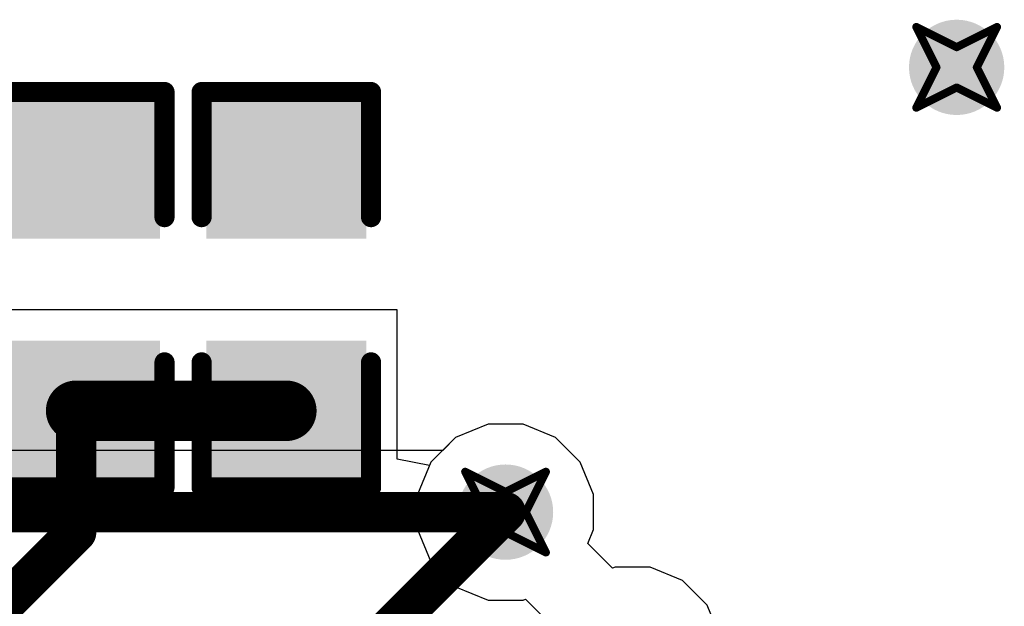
# Model space of a CAD drawing. Header units: inches. Extents: x -0.03 to 9.71, y 0 to 4.44.
# Tile 108 of 118: x 3.43 to 3.67, y 2.09 to 2.24. Entities that reach past the tile are written whole.
import ezdxf

# ---------------------------------------------------------------- set-up
doc = ezdxf.new("R2010")
doc.units = ezdxf.units.IN
doc.header["$MEASUREMENT"] = 0
for name, color, linetype in [('Bottom Layer', 5, 'Continuous'), ('Drill Drawing', 1, 'Continuous'), ('Layer 1', 16, 'Continuous'), ('Layer 2', 76, 'Continuous'), ('Top Layer', 1, 'Continuous'), ('Top Overlay', 2, 'Continuous'), ('Top Paste', 8, 'Continuous'), ('Top Solder', 216, 'Continuous'), ('Via Holes', 16, 'Continuous')]:
    doc.layers.add(name, color=color, linetype=linetype)

# ---------------------------------------------------------------- blocks, each defined once
blk = doc.blocks.new('C___0603_129')
at = {"layer": 'Top Layer'}
for points in [[(-0.015, 0.0175), (-0.015, -0.0175), (-0.045, -0.0175), (-0.045, 0.0175)], [(0.045, 0.0175), (0.045, -0.0175), (0.015, -0.0175), (0.015, 0.0175)]]:
    blk.add_hatch(color=1, dxfattribs=at).paths.add_polyline_path(points)
at = {"layer": 'Top Paste'}
for points in [[(-0.015, 0.0175), (-0.015, -0.0175), (-0.045, -0.0175), (-0.045, 0.0175)], [(0.045, 0.0175), (0.045, -0.0175), (0.015, -0.0175), (0.015, 0.0175)]]:
    blk.add_hatch(color=8, dxfattribs=at).paths.add_polyline_path(points)
at = {"layer": 'Top Solder'}
for points in [[(-0.01264, 0.01986), (-0.01264, -0.01986), (-0.04736, -0.01986), (-0.04736, 0.01986)], [(0.04736, 0.01986), (0.04736, -0.01986), (0.01264, -0.01986), (0.01264, 0.01986)]]:
    blk.add_hatch(color=216, dxfattribs=at).paths.add_polyline_path(points)
at = {"layer": 'Top Overlay', "const_width": 0.005}
for points in [[(-0.018, 0.021), (-0.049, 0.021)], [(-0.049, -0.021), (-0.049, 0.021)], [(0.049, 0.021), (0.018, 0.021)], [(0.049, -0.021), (0.049, 0.021)], [(-0.018, -0.021), (-0.049, -0.021)], [(0.049, -0.021), (0.018, -0.021)]]:
    blk.add_lwpolyline(points, dxfattribs=at)
at = {"layer": 'Top Overlay', "const_width": 0.0025}
for points in [[(-0.05025, 0.021, 1), (-0.04775, 0.021, 1)], [(-0.05025, 0.021, 1), (-0.04775, 0.021, 1)], [(-0.01925, 0.021, 1), (-0.01675, 0.021, 1)], [(0.01675, 0.021, 1), (0.01925, 0.021, 1)], [(0.04775, 0.021, 1), (0.05025, 0.021, 1)], [(0.04775, 0.021, 1), (0.05025, 0.021, 1)], [(-0.05025, -0.021, 1), (-0.04775, -0.021, 1)], [(-0.05025, -0.021, 1), (-0.04775, -0.021, 1)], [(-0.01925, -0.021, 1), (-0.01675, -0.021, 1)], [(0.01675, -0.021, 1), (0.01925, -0.021, 1)], [(0.04775, -0.021, 1), (0.05025, -0.021, 1)], [(0.04775, -0.021, 1), (0.05025, -0.021, 1)]]:
    blk.add_lwpolyline(points, format="xyb", close=True, dxfattribs=at)
blk = doc.blocks.new('C___0603_130')
at = {"layer": 'Top Layer'}
for points in [[(-0.015, 0.0175), (-0.015, -0.0175), (-0.045, -0.0175), (-0.045, 0.0175)], [(0.045, 0.0175), (0.045, -0.0175), (0.015, -0.0175), (0.015, 0.0175)]]:
    blk.add_hatch(color=1, dxfattribs=at).paths.add_polyline_path(points)
at = {"layer": 'Top Paste'}
for points in [[(-0.015, 0.0175), (-0.015, -0.0175), (-0.045, -0.0175), (-0.045, 0.0175)], [(0.045, 0.0175), (0.045, -0.0175), (0.015, -0.0175), (0.015, 0.0175)]]:
    blk.add_hatch(color=8, dxfattribs=at).paths.add_polyline_path(points)
at = {"layer": 'Top Solder'}
for points in [[(-0.01264, 0.01986), (-0.01264, -0.01986), (-0.04736, -0.01986), (-0.04736, 0.01986)], [(0.04736, 0.01986), (0.04736, -0.01986), (0.01264, -0.01986), (0.01264, 0.01986)]]:
    blk.add_hatch(color=216, dxfattribs=at).paths.add_polyline_path(points)
at = {"layer": 'Top Overlay', "const_width": 0.005}
for points in [[(-0.018, 0.021), (-0.049, 0.021)], [(-0.049, -0.021), (-0.049, 0.021)], [(0.049, 0.021), (0.018, 0.021)], [(0.049, -0.021), (0.049, 0.021)], [(-0.018, -0.021), (-0.049, -0.021)], [(0.049, -0.021), (0.018, -0.021)]]:
    blk.add_lwpolyline(points, dxfattribs=at)
at = {"layer": 'Top Overlay', "const_width": 0.0025}
for points in [[(-0.05025, 0.021, 1), (-0.04775, 0.021, 1)], [(-0.05025, 0.021, 1), (-0.04775, 0.021, 1)], [(-0.01925, 0.021, 1), (-0.01675, 0.021, 1)], [(0.01675, 0.021, 1), (0.01925, 0.021, 1)], [(0.04775, 0.021, 1), (0.05025, 0.021, 1)], [(0.04775, 0.021, 1), (0.05025, 0.021, 1)], [(-0.05025, -0.021, 1), (-0.04775, -0.021, 1)], [(-0.05025, -0.021, 1), (-0.04775, -0.021, 1)], [(-0.01925, -0.021, 1), (-0.01675, -0.021, 1)], [(0.01675, -0.021, 1), (0.01925, -0.021, 1)], [(0.04775, -0.021, 1), (0.05025, -0.021, 1)], [(0.04775, -0.021, 1), (0.05025, -0.021, 1)]]:
    blk.add_lwpolyline(points, format="xyb", close=True, dxfattribs=at)

msp = doc.modelspace()

# ---------------------------------------------------------------- hatches: boundary and pattern name
at = {"layer": 'Bottom Layer'}
h = msp.add_hatch(color=5, dxfattribs=at)
edge = h.paths.add_edge_path()
edge.add_arc((3.66142, 2.22441), 0.01181, 0, 360)
h = msp.add_hatch(color=5, dxfattribs=at)
edge = h.paths.add_edge_path()
edge.add_arc((3.54961, 2.11417), 0.01181, 0, 360)
at = {"layer": 'Layer 1'}
h = msp.add_hatch(color=16, dxfattribs=at)
edge = h.paths.add_edge_path()
edge.add_arc((3.66142, 2.22441), 0.01181, 0, 360)
h = msp.add_hatch(color=16, dxfattribs=at)
edge = h.paths.add_edge_path()
edge.add_arc((3.54961, 2.11417), 0.01181, 0, 360)
at = {"layer": 'Layer 2'}
h = msp.add_hatch(color=76, dxfattribs=at)
edge = h.paths.add_edge_path()
edge.add_arc((3.66142, 2.22441), 0.01181, 0, 360)
h = msp.add_hatch(color=76, dxfattribs=at)
edge = h.paths.add_edge_path()
edge.add_arc((3.54961, 2.11417), 0.01181, 0, 360)
at = {"layer": 'Top Layer'}
h = msp.add_hatch(color=1, dxfattribs=at)
edge = h.paths.add_edge_path()
edge.add_arc((3.66142, 2.22441), 0.01181, 0, 360)
h = msp.add_hatch(color=1, dxfattribs=at)
edge = h.paths.add_edge_path()
edge.add_arc((3.54961, 2.11417), 0.01181, 0, 360)
at = {"layer": 'Via Holes'}
h = msp.add_hatch(color=7, dxfattribs=at)
edge = h.paths.add_edge_path()
edge.add_arc((3.66142, 2.22441), 0.00591, 0, 360)
h = msp.add_hatch(color=7, dxfattribs=at)
edge = h.paths.add_edge_path()
edge.add_arc((3.54961, 2.11417), 0.00591, 0, 360)

# ---------------------------------------------------------------- linework, layer by layer
at = {"layer": 'Bottom Layer'}
for p, q in [((3.54527, 2.13598), (3.53725, 2.13266)), ((3.55394, 2.13598), (3.54527, 2.13598)), ((3.56196, 2.13266), (3.55394, 2.13598)), ((3.53725, 2.13266), (3.53405, 2.12947)), ((3.5681, 2.12653), (3.56196, 2.13266)), ((3.53405, 2.12947), (2.36516, 2.12947)), ((3.57142, 2.11851), (3.5681, 2.12653)), ((3.57142, 2.10984), (3.57142, 2.11851)), ((3.57, 2.10641), (3.57142, 2.10984)), ((3.57612, 2.10029), (3.57, 2.10641)), ((3.57676, 2.10055), (3.57612, 2.10029)), ((3.58544, 2.10055), (3.57676, 2.10055)), ((3.59346, 2.09723), (3.58544, 2.10055)), ((3.59959, 2.0911), (3.59346, 2.09723)), ((3.60291, 2.08308), (3.59959, 2.0911))]:
    msp.add_line(p, q, dxfattribs=at)
at = {"layer": 'Bottom Layer', "const_width": 0.01}
msp.add_lwpolyline([(2.34961, 2.11417), (3.54961, 2.11417)], dxfattribs=at)
at = {"layer": 'Bottom Layer', "const_width": 0.005}
msp.add_lwpolyline([(3.54711, 2.11417, 1), (3.55211, 2.11417, 1)], format="xyb", close=True, dxfattribs=at)
at = {"layer": 'Drill Drawing', "const_width": 0.002}
for points in [[(3.65142, 2.23441), (3.66142, 2.22941)], [(3.65142, 2.23441), (3.65642, 2.22441)], [(3.66142, 2.22941), (3.67142, 2.23441)], [(3.66642, 2.22441), (3.67142, 2.23441)], [(3.65142, 2.21441), (3.65642, 2.22441)], [(3.66642, 2.22441), (3.67142, 2.21441)], [(3.65142, 2.21441), (3.66142, 2.21941)], [(3.66142, 2.21941), (3.67142, 2.21441)], [(3.53961, 2.12417), (3.54961, 2.11917)], [(3.53961, 2.12417), (3.54461, 2.11417)], [(3.54961, 2.11917), (3.55961, 2.12417)], [(3.55461, 2.11417), (3.55961, 2.12417)], [(3.53961, 2.10417), (3.54461, 2.11417)], [(3.55461, 2.11417), (3.55961, 2.10417)], [(3.53961, 2.10417), (3.54961, 2.10917)], [(3.54961, 2.10917), (3.55961, 2.10417)]]:
    msp.add_lwpolyline(points, dxfattribs=at)
at = {"layer": 'Drill Drawing', "const_width": 0.001}
for points in [[(3.65092, 2.23441, 1), (3.65192, 2.23441, 1)], [(3.65092, 2.23441, 1), (3.65192, 2.23441, 1)], [(3.67092, 2.23441, 1), (3.67192, 2.23441, 1)], [(3.67092, 2.23441, 1), (3.67192, 2.23441, 1)], [(3.66092, 2.22941, 1), (3.66192, 2.22941, 1)], [(3.66092, 2.22941, 1), (3.66192, 2.22941, 1)], [(3.65592, 2.22441, 1), (3.65692, 2.22441, 1)], [(3.65592, 2.22441, 1), (3.65692, 2.22441, 1)], [(3.66592, 2.22441, 1), (3.66692, 2.22441, 1)], [(3.66592, 2.22441, 1), (3.66692, 2.22441, 1)], [(3.66092, 2.21941, 1), (3.66192, 2.21941, 1)], [(3.66092, 2.21941, 1), (3.66192, 2.21941, 1)], [(3.65092, 2.21441, 1), (3.65192, 2.21441, 1)], [(3.65092, 2.21441, 1), (3.65192, 2.21441, 1)], [(3.67092, 2.21441, 1), (3.67192, 2.21441, 1)], [(3.67092, 2.21441, 1), (3.67192, 2.21441, 1)], [(3.53911, 2.12417, 1), (3.54011, 2.12417, 1)], [(3.53911, 2.12417, 1), (3.54011, 2.12417, 1)], [(3.55911, 2.12417, 1), (3.56011, 2.12417, 1)], [(3.55911, 2.12417, 1), (3.56011, 2.12417, 1)], [(3.54911, 2.11917, 1), (3.55011, 2.11917, 1)], [(3.54911, 2.11917, 1), (3.55011, 2.11917, 1)], [(3.54411, 2.11417, 1), (3.54511, 2.11417, 1)], [(3.54411, 2.11417, 1), (3.54511, 2.11417, 1)], [(3.55411, 2.11417, 1), (3.55511, 2.11417, 1)], [(3.55411, 2.11417, 1), (3.55511, 2.11417, 1)], [(3.54911, 2.10917, 1), (3.55011, 2.10917, 1)], [(3.54911, 2.10917, 1), (3.55011, 2.10917, 1)], [(3.53911, 2.10417, 1), (3.54011, 2.10417, 1)], [(3.53911, 2.10417, 1), (3.54011, 2.10417, 1)], [(3.55911, 2.10417, 1), (3.56011, 2.10417, 1)], [(3.55911, 2.10417, 1), (3.56011, 2.10417, 1)]]:
    msp.add_lwpolyline(points, format="xyb", close=True, dxfattribs=at)
at = {"layer": 'Layer 1'}
for p, q in [((3.54527, 2.13598), (3.53725, 2.13266)), ((3.55394, 2.13598), (3.54527, 2.13598)), ((3.56196, 2.13266), (3.55394, 2.13598)), ((3.53725, 2.13266), (3.53112, 2.12653)), ((3.5681, 2.12653), (3.56196, 2.13266)), ((3.53112, 2.12653), (3.5278, 2.11851)), ((3.57142, 2.11851), (3.5681, 2.12653)), ((3.5278, 2.11851), (3.5278, 2.10984)), ((3.57142, 2.10984), (3.57142, 2.11851)), ((3.5278, 2.10984), (3.53112, 2.10182)), ((3.57, 2.10641), (3.57142, 2.10984)), ((3.57612, 2.10029), (3.57, 2.10641)), ((3.53112, 2.10182), (3.53725, 2.09568)), ((3.57676, 2.10055), (3.57612, 2.10029)), ((3.58544, 2.10055), (3.57676, 2.10055)), ((3.59346, 2.09723), (3.58544, 2.10055)), ((3.59959, 2.0911), (3.59346, 2.09723)), ((3.53725, 2.09568), (3.54527, 2.09236)), ((3.54527, 2.09236), (3.55394, 2.09236)), ((3.55394, 2.09236), (3.55459, 2.09263)), ((3.55459, 2.09263), (3.56071, 2.08651)), ((3.60291, 2.08308), (3.59959, 2.0911))]:
    msp.add_line(p, q, dxfattribs=at)
at = {"layer": 'Layer 2'}
for p, q in [((3.54527, 2.13598), (3.53725, 2.13266)), ((3.55394, 2.13598), (3.54527, 2.13598)), ((3.56196, 2.13266), (3.55394, 2.13598)), ((3.53725, 2.13266), (3.53112, 2.12653)), ((3.5681, 2.12653), (3.56196, 2.13266)), ((3.53112, 2.12653), (3.5278, 2.11851)), ((3.57142, 2.11851), (3.5681, 2.12653)), ((3.5278, 2.11851), (3.5278, 2.10984)), ((3.57142, 2.10984), (3.57142, 2.11851)), ((3.5278, 2.10984), (3.53112, 2.10182)), ((3.57, 2.10641), (3.57142, 2.10984)), ((3.57612, 2.10029), (3.57, 2.10641)), ((3.53112, 2.10182), (3.53725, 2.09568)), ((3.57676, 2.10055), (3.57612, 2.10029)), ((3.58544, 2.10055), (3.57676, 2.10055)), ((3.59346, 2.09723), (3.58544, 2.10055)), ((3.59959, 2.0911), (3.59346, 2.09723)), ((3.53725, 2.09568), (3.54527, 2.09236)), ((3.54527, 2.09236), (3.55394, 2.09236)), ((3.55394, 2.09236), (3.55459, 2.09263)), ((3.55459, 2.09263), (3.56071, 2.08651)), ((3.60291, 2.08308), (3.59959, 2.0911))]:
    msp.add_line(p, q, dxfattribs=at)
at = {"layer": 'Top Layer'}
for p, q in [((3.52278, 2.16429), (3.33556, 2.16429)), ((3.52278, 2.1273), (3.52278, 2.16429)), ((3.54527, 2.13598), (3.53725, 2.13266)), ((3.55394, 2.13598), (3.54527, 2.13598)), ((3.56196, 2.13266), (3.55394, 2.13598)), ((3.53725, 2.13266), (3.53112, 2.12653)), ((3.5681, 2.12653), (3.56196, 2.13266)), ((3.53078, 2.12571), (3.52278, 2.1273)), ((3.53112, 2.12653), (3.53078, 2.12571)), ((3.57142, 2.11851), (3.5681, 2.12653)), ((3.57142, 2.10984), (3.57142, 2.11851)), ((3.57, 2.10641), (3.57142, 2.10984)), ((3.57612, 2.10029), (3.57, 2.10641)), ((3.57676, 2.10055), (3.57612, 2.10029)), ((3.58544, 2.10055), (3.57676, 2.10055)), ((3.59346, 2.09723), (3.58544, 2.10055)), ((3.59959, 2.0911), (3.59346, 2.09723)), ((3.60291, 2.08308), (3.59959, 2.0911))]:
    msp.add_line(p, q, dxfattribs=at)
for points, const_width in [([(3.44319, 2.13929), (3.49528, 2.13929)], 0.015), ([(3.44319, 2.10919), (3.44319, 2.13929)], 0.01), ([(3.51811, 2.08268), (3.54961, 2.11417)], 0.01), ([(3.3752, 2.0412), (3.44319, 2.10919)], 0.01)]:
    msp.add_lwpolyline(points, dxfattribs=dict(at, const_width=const_width))
for points, const_width in [([(3.43944, 2.13929, 1), (3.44694, 2.13929, 1)], 0.0075), ([(3.49153, 2.13929, 1), (3.49903, 2.13929, 1)], 0.0075), ([(3.44069, 2.13929, 1), (3.44569, 2.13929, 1)], 0.005), ([(3.54711, 2.11417, 1), (3.55211, 2.11417, 1)], 0.005), ([(3.44069, 2.10919, 1), (3.44569, 2.10919, 1)], 0.005), ([(3.44069, 2.10919, 1), (3.44569, 2.10919, 1)], 0.005)]:
    msp.add_lwpolyline(points, format="xyb", close=True, dxfattribs=dict(at, const_width=const_width))

# ---------------------------------------------------------------- block references
at = {"rotation": 270}
for name, p in [('C___0603_130', (3.44409, 2.16929)), ('C___0603_129', (3.49528, 2.16929))]:
    msp.add_blockref(name, p, dxfattribs=at)

doc.saveas('drawing.dxf')
